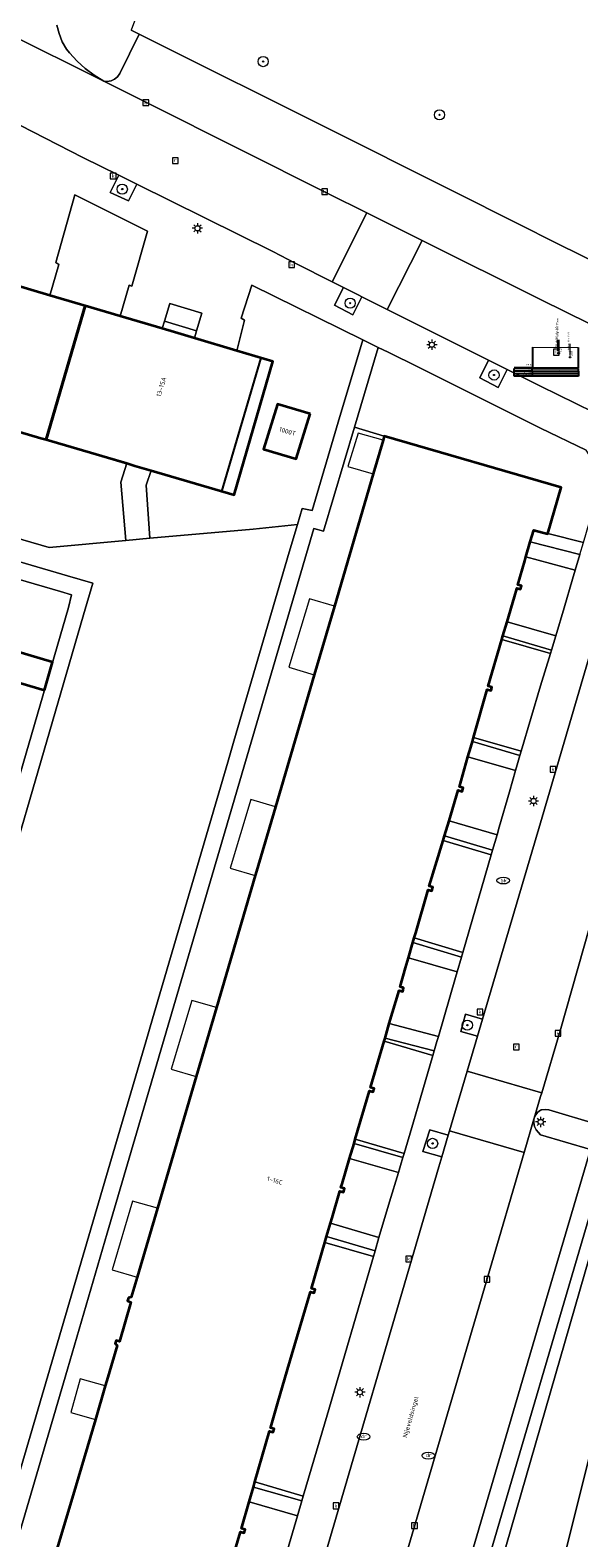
# Model space of a CAD drawing. Header units: metres. Extents: x 136597 to 137331, y 452400 to 453440.
# Tile 22 of 40: x 136960 to 137003, y 452812 to 452930. Entities that reach past the tile are written whole.
import ezdxf
from ezdxf.enums import TextEntityAlignment as Align

# ---------------------------------------------------------------- set-up
doc = ezdxf.new("R2010")
doc.units = ezdxf.units.M
doc.layers.get('0').update_dxf_attribs({"lineweight": 25})
for name, color, linetype, lineweight in [('AB-ondergrond', 7, 'Continuous', 25), ('B-WE-GR-BOOM-S @ 0.2', 90, 'Continuous', 25), ('B-WE-GR-GROENVOORZIENING-GV', 80, 'Continuous', 18), ('B-WE-KL-ET_LS_OV_LICHTMAST-S @ 0.2', 190, 'Continuous', 25), ('B-WE-KL-OVERIG-G', 8, 'Continuous', 18), ('B-WE-KL-WATER-S @ 0.2', 170, 'Continuous', 25), ('B-WE-OG-BEBOUWING-GV', 7, 'Continuous', 35), ('B-WE-OG-BEBOUWING-T18', 10, 'Continuous', 18), ('B-WE-OG-BEBOUWING_LUIFEL-GV', 7, 'Continuous', 18), ('B-WE-OG-BEBOUWING_TRAP-GV', 7, 'Continuous', 18), ('B-WE-OG-TERREIN_CULTUURSCHEIDING-GV', 7, 'Continuous', 18), ('B-WE-OG-TERREIN_ERF-GV', 7, 'Continuous', 18), ('B-WE-OG-TOPOGRAFIE-T18', 10, 'Continuous', 18), ('B-WE-RI-GWA_KOLK-S @ 0.2', 30, 'Continuous', 25), ('B-WE-RI-GWA_RIOOLPUT-S @ 0.2', 30, 'Continuous', 25), ('B-WE-VH-VERHARDING-G', 252, 'Continuous', 18), ('B-WE-VH-VERHARDING_BETONSTRAATSTEEN-GV', 252, 'Continuous', 18), ('B-WE-VH-VERHARDING_OPEN-GV', 252, 'Continuous', 18), ('B-WE-VH-VERHARDING_STRAATBAKSTEEN-GV', 252, 'Continuous', 18), ('B-WE-VH-VERHARDING_TEGEL-GV', 252, 'Continuous', 18), ('N-WE-OG-BEBOUWING-GV', 7, 'Continuous', 25)]:
    doc.layers.add(name, color=color, linetype=linetype, lineweight=lineweight)
doc.layers.add('B-WE-AL-PROFIELRASTER-S', color=7, linetype='Continuous')
doc.styles.add('NLCS-ISO', font='NLCS-ISO.ttf')
doc.styles.add('NLCS-ISO-ANNOTATIEF-T18', font='NLCS-ISO.ttf', dxfattribs={"height": 1.8})
doc.styles.add('NLCS-ISO-ANNOTATIVE-T18', font='NLCS-ISO.ttf', dxfattribs={"height": 1.8})

# ---------------------------------------------------------------- blocks, each defined once
blk = doc.blocks.new('SAL-PROFIELRASTER-SOD')
at = {"color": 0, "linetype": 'ByBlock', "lineweight": -2, "flags": 128}
for points in [[(-2, 0), (-72, 0)], [(-24, 2), (-23, 0), (-22, 2), (-2, 2)], [(-72, -12.5), (-72, -2.5)], [(0, -2.5), (-72, -2.5)], [(0, -12.5), (-72, -12.5)], [(-2, -12.5), (-2, -2.5)]]:
    blk.add_lwpolyline(points, dxfattribs=at)
at = {"color": 0, "linetype": 'ByBlock', "lineweight": -2, "style": 'NLCS-ISO-ANNOTATIVE-T18'}
blk.add_text('NAP', height=2, dxfattribs=at).set_placement((-3, 3), align=Align.RIGHT)
blk.add_text('Afstand', height=2.5, dxfattribs=at).set_placement((-4.5, -7.5), align=Align.MIDDLE_RIGHT)
for tag, height, p in [('PROFIELNR', 5, (-3, 10)), ('NAP', 2, (-9.942962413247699, 3)), ('SCHAAL', 2, (-3, 6.5))]:
    blk.add_attdef(tag, text='', height=height, dxfattribs=at).set_placement(p, align=Align.RIGHT)
blk = doc.blocks.new('SAL-PROFIELRASTER_BALK_EIND1-SOD')
at = {"color": 0, "linetype": 'ByBlock', "lineweight": -2}
blk.add_line((1, -12.5), (1, -2.5), dxfattribs=at)
at = {"color": 0, "linetype": 'ByBlock', "lineweight": -2, "flags": 128}
for points in [[(0, 0), (1, 0)], [(0, -2.5), (1, -2.5)], [(0, -12.5), (1, -12.5)]]:
    blk.add_lwpolyline(points, dxfattribs=at)
blk = doc.blocks.new('SAL-PROFIELRASTER_BALK-SOD')
at = {"color": 0, "linetype": 'ByBlock', "lineweight": -2}
for p, q in [((-72, -12.5), (-72, -2.5)), ((0, -12.5), (-72, -12.5)), ((-2, -2.5), (-2, -12.5))]:
    blk.add_line(p, q, dxfattribs=at)
at = {"color": 0, "linetype": 'ByBlock', "lineweight": -2, "style": 'NLCS-ISO-ANNOTATIVE-T18'}
for tag, height, p in [('TITEL1', 2.5, (-4.5, -6.5)), ('TITEL2', 1.5, (-4.5, -9.5))]:
    blk.add_attdef(tag, text='', height=height, dxfattribs=at).set_placement(p, align=Align.MIDDLE_RIGHT)
blk = doc.blocks.new('SAL-PROFIELRASTER_BALK_EIND2-SOD')
at = {"color": 0, "linetype": 'ByBlock', "lineweight": -2}
for p, q in [((1, -2.5), (1, -12.5)), ((1, -12.5), (0, -12.5))]:
    blk.add_line(p, q, dxfattribs=at)
blk = doc.blocks.new('SOG-LEIDING_BOVENKANT-D')
at = {"color": 0, "linetype": 'ByBlock', "lineweight": -2}
blk.add_lwpolyline([(0, 1), (0, 10)], dxfattribs=at)
blk.add_circle((0, -0.5), 0.5, dxfattribs=at)
at = {"color": 0, "linetype": 'ByBlock', "lineweight": -2, "style": 'NLCS-ISO-ANNOTATIVE-T18'}
for tag, p in [('VALUE1', (-0.5000000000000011, 3.841176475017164)), ('VALUE2', (1.999999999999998, 0.5470588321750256))]:
    blk.add_attdef(tag, p, '', height=1.5, rotation=90, dxfattribs=at)
blk = doc.blocks.new('SAL-PROFIELRASTER_BALK_DATA-SOD')
at = {"color": 0, "linetype": 'ByBlock', "lineweight": -2}
blk.add_lwpolyline([(0, -3.5), (0, -2.5)], dxfattribs=at)
at = {"color": 0, "linetype": 'ByBlock', "lineweight": -2, "style": 'NLCS-ISO-ANNOTATIVE-T18'}
blk.add_attdef('GETAL', text='', height=1.5, rotation=90, dxfattribs=at).set_placement((0.75, -4.999999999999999), align=Align.RIGHT)
blk = doc.blocks.new('SAL-PROFIELRASTER_AANHAAL-SOD')
at = {"color": 9, "linetype": 'ByBlock', "lineweight": -2, "flags": 128}
blk.add_lwpolyline([(0, 0.9999999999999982), (0, 0)], dxfattribs=at)
blk = doc.blocks.new('SKL-ET_OV_LICHTMAST-SO')
at = {"color": 0, "linetype": 'ByBlock', "lineweight": 18}
for points in [[(-1.25, 0), (-2, 0)], [(-1.41421356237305, 1.414213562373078), (-0.8838834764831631, 0.8838834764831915)], [(0, 2), (0, 1.25)], [(0.88388347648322, 0.8838834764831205), (1.414213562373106, 1.414213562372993)], [(2, 0), (1.25, 0)], [(-1.414213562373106, -1.414213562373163), (-0.8838834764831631, -0.88388347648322)], [(0, -1.25), (0, -2)], [(0.8838834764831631, -0.8838834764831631), (1.414213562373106, -1.414213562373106)]]:
    blk.add_lwpolyline(points, dxfattribs=at)
blk.add_circle((0, 0), 1, dxfattribs=at)
blk = doc.blocks.new('SRI-PUT_INSPECTIEPUT_RIOOLPUT-SO')
at = {"color": 0, "linetype": 'ByBlock', "lineweight": 18}
blk.add_lwpolyline([(-1.125, -1.125), (1.125, -1.125), (1.125, 1.125), (-1.125, 1.125)], close=True, dxfattribs=at)
at = {"color": 0, "linetype": 'ByBlock', "lineweight": 18, "style": 'NLCS-ISO'}
blk.add_text('r', height=1.5, dxfattribs=at).set_placement((0, 0.2827765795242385), align=Align.MIDDLE_CENTER)
blk = doc.blocks.new('SRI-KOLK-SO')
at = {"color": 0, "linetype": 'ByBlock', "lineweight": 18}
blk.add_lwpolyline([(-1.125, -1.125), (1.125, -1.125), (1.125, 1.125), (-1.125, 1.125)], close=True, dxfattribs=at)
at = {"color": 0, "linetype": 'ByBlock', "lineweight": 18, "style": 'NLCS-ISO'}
blk.add_text('k', height=1.5, dxfattribs=at).set_placement((0, 0), align=Align.MIDDLE_CENTER)
blk = doc.blocks.new('SKL-WATER_BRANDKRAAN_BRANDPUT-SO')
at = {"color": 0, "linetype": 'ByBlock', "lineweight": 18}
blk.add_ellipse((0, 0), major_axis=(2.5, 9.034865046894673e-15), ratio=0.5400000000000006, dxfattribs=at)
at = {"color": 0, "linetype": 'ByBlock', "lineweight": 18, "style": 'NLCS-ISO'}
blk.add_text('bk', height=1.5, dxfattribs=at).set_placement((0.1553767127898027, 0), align=Align.MIDDLE_CENTER)
blk = doc.blocks.new('SKL-WATER_DRAINAGEPUT-SO')
at = {"color": 0, "linetype": 'ByBlock', "lineweight": 18}
blk.add_ellipse((0, 0), major_axis=(2.5, 9.034865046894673e-15), ratio=0.5400000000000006, dxfattribs=at)
at = {"color": 0, "linetype": 'ByBlock', "lineweight": 18, "style": 'NLCS-ISO'}
blk.add_text('dr', height=1.5, dxfattribs=at).set_placement((0.1165321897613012, 0.1941150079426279), align=Align.MIDDLE_CENTER)
blk = doc.blocks.new('SGR-BOOM_01-SO')
at = {"linetype": 'ByBlock', "lineweight": 18}
h = blk.add_hatch(color=0, dxfattribs=at)
h.dxf.hatch_style = 1
edge = h.paths.add_edge_path()
edge.add_arc((0, 0), 0.25, 0, 360)
at = {"color": 0, "linetype": 'ByBlock', "lineweight": 18}
for radius in [2, 0.25]:
    blk.add_circle((0, 0), radius, dxfattribs=at)
blk = doc.blocks.new('A$C8609b1a7')
at = {"layer": 'B-WE-GR-GROENVOORZIENING-GV', "color": 9, "flags": 128}
for points in [[(-294.3889999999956, -488.9109999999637), (-317.9670000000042, -481.9890000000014), (-318.3940000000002, -483.4469999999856), (-319.2660000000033, -486.0589999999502), (-330.4729999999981, -482.716999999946), (-331.5400000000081, -486.3179999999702), (-343.4919999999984, -482.7709999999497), (-344.6609999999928, -486.0739999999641), (-350.323000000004, -505.6149999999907), (-351.7969999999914, -509.5529999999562), (-351.1490000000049, -509.8759999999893), (-335.5529999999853, -517.6509999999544), (-320.2019999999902, -525.3459999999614), (-319.6959999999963, -525.5989999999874), (-310.8249999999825, -530.0279999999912)], [(-371.4700000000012, -547.9780000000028), (-356.7790000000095, -552.2709999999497), (-354.7799999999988, -552.8539999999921), (-355.5160000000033, -555.3379999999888), (-364.6199999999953, -586.5029999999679)], [(-363.695000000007, -633.1839999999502), (-353.7170000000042, -599.2289999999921), (-350.6419999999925, -588.7539999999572), (-350.1149999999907, -586.9589999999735), (-344.2179999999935, -566.8689999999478), (-343.7390000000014, -565.2369999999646), (-339.3899999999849, -550.4239999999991), (-338.7580000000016, -548.2719999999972), (-342.2259999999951, -548.6239999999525), (-350.323000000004, -549.3379999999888), (-352.2119999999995, -549.5139999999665), (-358.198000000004, -550.0529999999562), (-362.9990000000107, -548.6679999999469)], [(-315.7980000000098, -597.1889999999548), (-319.6959999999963, -610.4379999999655), (-327.5219999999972, -637.0359999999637), (-328.3179999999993, -639.7429999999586), (-332.1309999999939, -652.5559999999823), (-332.6790000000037, -654.4309999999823), (-336.3649999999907, -667.1199999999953), (-339.3889999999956, -677.3949999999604), (-341.2039999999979, -676.8679999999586), (-341.7079999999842, -678.5949999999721), (-338.5659999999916, -679.4869999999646), (-301.0359999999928, -551.9969999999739)]]:
    blk.add_lwpolyline(points, dxfattribs=at)
for points in [[(-351.3530000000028, -521.6189999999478), (-352.7559999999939, -520.9239999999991), (-353.4210000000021, -522.2669999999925), (-352.002999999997, -522.9319999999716)], [(-333.6350000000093, -533.7979999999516), (-342.3219999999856, -529.5349999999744), (-343.1739999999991, -532.100999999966), (-342.9070000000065, -532.2619999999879), (-343.5059999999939, -534.6549999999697), (-340.6779999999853, -535.4899999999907), (-343.7229999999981, -545.9510000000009), (-350.2269999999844, -544.0299999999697), (-350.5979999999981, -545.1829999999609), (-350.323000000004, -549.3379999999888), (-342.2259999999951, -548.6239999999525), (-338.7580000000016, -548.2719999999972), (-338.3889999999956, -547.0139999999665), (-337.6009999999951, -547.1769999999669), (-335.5510000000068, -540.2599999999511)], [(-333.6989999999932, -530.4309999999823), (-333.9379999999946, -530.310999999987), (-335.1440000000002, -529.7059999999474), (-335.8390000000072, -531.0899999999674), (-334.4070000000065, -531.8409999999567)], [(-322.3129999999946, -536.1239999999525), (-323.7799999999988, -535.3899999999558), (-324.4729999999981, -536.7759999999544), (-323.0210000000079, -537.5409999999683)], [(-337.7609999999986, -539.6039999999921), (-338.8530000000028, -543.1229999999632), (-341.4159999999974, -542.3609999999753), (-340.3129999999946, -538.8339999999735)], [(-316.3479999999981, -549.6679999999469), (-319.1449999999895, -548.9709999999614), (-319.1529999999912, -548.9979999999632), (-320.2360000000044, -548.6929999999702), (-320.5059999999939, -549.6239999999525), (-316.627999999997, -550.6189999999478)], [(-322.323000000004, -555.8699999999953), (-318.5, -556.9689999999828), (-317.8569999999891, -554.7889999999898), (-317.1929999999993, -552.5389999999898), (-316.9890000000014, -551.8449999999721), (-320.8450000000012, -550.7929999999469), (-320.935999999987, -551.1059999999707), (-321.4780000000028, -552.9769999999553), (-321.1889999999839, -553.0579999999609), (-321.2639999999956, -553.3279999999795), (-321.5559999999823, -553.2469999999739), (-321.5719999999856, -553.3009999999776), (-321.7559999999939, -553.929999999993)], [(-322.6509999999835, -556.9899999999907), (-322.7319999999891, -557.265999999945), (-318.9260000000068, -558.3679999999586), (-318.8409999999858, -558.0879999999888)], [(-319.862999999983, -637.1589999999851), (-308.9109999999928, -593.3779999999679), (-307.5400000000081, -594.0179999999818), (-298.3360000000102, -561.7969999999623), (-298.3859999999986, -561.2770000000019), (-298.7259999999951, -560.8669999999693), (-300.6059999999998, -560.2569999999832), (-301.5959999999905, -560.0069999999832), (-302.0559999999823, -560.0469999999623), (-302.5760000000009, -560.3669999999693), (-302.9159999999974, -560.7269999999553), (-335.7259999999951, -674.3369999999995), (-335.7960000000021, -675.0869999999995), (-335.5460000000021, -675.4969999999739), (-335.0860000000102, -675.786999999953), (-334.0559999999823, -676.1269999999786), (-333.0059999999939, -676.3769999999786), (-331.9959999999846, -676.466999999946), (-331.3960000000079, -676.286999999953), (-330.9260000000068, -675.8869999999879), (-320.2280000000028, -638.435999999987), (-320.2159999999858, -638.3939999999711)], [(-325.0480000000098, -565.2599999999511), (-321.3249999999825, -566.3439999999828), (-321.2239999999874, -566.005999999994), (-324.9519999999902, -564.9279999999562)], [(-322.9439999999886, -571.9649999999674), (-322.1460000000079, -569.1809999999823), (-321.6680000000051, -567.5109999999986), (-325.3889999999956, -566.4469999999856), (-325.9309999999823, -568.335999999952), (-326.0659999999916, -568.804999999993), (-325.7770000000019, -568.8849999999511), (-325.8519999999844, -569.1549999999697), (-326.1469999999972, -569.0729999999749), (-326.8690000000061, -571.4510000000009), (-323.1149999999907, -572.5629999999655)], [(-327.3369999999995, -572.9949999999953), (-323.5659999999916, -574.1119999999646), (-323.4629999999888, -573.7599999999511), (-327.2309999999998, -572.6429999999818)], [(-329.6019999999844, -580.6289999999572), (-329.7090000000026, -580.9989999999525), (-325.9020000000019, -582.1319999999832), (-325.7930000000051, -581.7569999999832)], [(-326.2390000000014, -583.2859999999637), (-330.051999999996, -582.1829999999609), (-330.2790000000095, -582.9639999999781), (-330.7140000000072, -584.4639999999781), (-330.429999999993, -584.5429999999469), (-330.5050000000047, -584.8129999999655), (-330.7919999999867, -584.7329999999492), (-331.5540000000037, -587.335999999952), (-327.7099999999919, -588.3379999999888), (-326.3699999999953, -583.7369999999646)], [(-324.2520000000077, -586.9789999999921), (-325.5749999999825, -586.585999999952), (-325.9510000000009, -587.9409999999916), (-324.6529999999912, -588.3260000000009)], [(-331.8869999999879, -588.4719999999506), (-331.9590000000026, -588.7159999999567), (-328.1440000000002, -589.8269999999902), (-328.0419999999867, -589.475999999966)], [(-326.9409999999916, -596.0599999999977), (-328.3800000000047, -595.6429999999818), (-328.9249999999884, -597.3439999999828), (-327.4379999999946, -597.7749999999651)], [(-334.3159999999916, -596.710999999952), (-330.4869999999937, -597.8089999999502), (-330.3960000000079, -597.5019999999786), (-334.2209999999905, -596.3889999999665)], [(-336.1600000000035, -602.9529999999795), (-332.362999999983, -604.0929999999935), (-331.5290000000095, -601.2989999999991), (-330.8429999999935, -598.9989999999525), (-333.3880000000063, -598.2579999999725), (-334.6650000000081, -597.8859999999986), (-335.2600000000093, -599.890999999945), (-335.3439999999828, -600.1739999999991), (-335.060999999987, -600.2529999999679), (-335.1359999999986, -600.5229999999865), (-335.4230000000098, -600.4429999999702), (-336.0389999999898, -602.539999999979)], [(-336.4659999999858, -603.9939999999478), (-336.6030000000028, -604.460999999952), (-332.7949999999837, -605.5729999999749), (-332.6669999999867, -605.1349999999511)], [(-342.0899999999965, -623.2149999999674), (-342.2060000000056, -623.6179999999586), (-338.4040000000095, -624.6849999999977), (-338.2960000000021, -624.3219999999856)], [(-338.7550000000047, -625.8739999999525), (-342.5369999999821, -624.7629999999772), (-343.1389999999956, -626.8499999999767), (-342.8550000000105, -626.9289999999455), (-342.929999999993, -627.1989999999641), (-343.2170000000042, -627.1189999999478), (-343.7589999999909, -628.9649999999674), (-344.0100000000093, -629.8219999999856), (-340.25, -630.935999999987)]]:
    blk.add_lwpolyline(points, close=True, dxfattribs=at)
at = {"layer": 'B-WE-OG-BEBOUWING-GV', "color": 9, "flags": 128}
for points in [[(-355.3789999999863, -531.1479999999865), (-355.7580000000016, -531.0359999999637), (-358.1469999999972, -530.3309999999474), (-361.3850000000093, -529.375), (-362.9260000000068, -528.9199999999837), (-363.9219999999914, -528.6259999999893), (-367.3450000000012, -527.6149999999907), (-370.0799999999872, -526.8069999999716), (-373.1889999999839, -537.2949999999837), (-366.6469999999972, -539.2059999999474), (-366.0240000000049, -539.3879999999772), (-364.7900000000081, -539.7479999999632), (-358.8530000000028, -541.4929999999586), (-358.4519999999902, -541.6109999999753)], [(-343.5059999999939, -534.6549999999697), (-346.8280000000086, -533.6739999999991), (-348.3940000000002, -533.210999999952), (-349.3619999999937, -532.9249999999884), (-352.6359999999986, -531.9579999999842), (-355.3789999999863, -531.1479999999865), (-358.4519999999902, -541.6109999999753), (-352.1319999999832, -543.4679999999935), (-351.4860000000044, -543.6589999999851), (-350.2269999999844, -544.0299999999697), (-343.7229999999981, -545.9510000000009), (-340.6779999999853, -535.4899999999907)], [(-337.7609999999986, -539.6039999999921), (-340.3129999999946, -538.8339999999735), (-341.4159999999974, -542.3609999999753), (-338.8530000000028, -543.1229999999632)], [(-358.5819999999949, -561.2219999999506), (-357.9439999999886, -559.0349999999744), (-362.8159999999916, -557.6140000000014), (-363.4539999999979, -559.8019999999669)]]:
    blk.add_lwpolyline(points, close=True, dxfattribs=at)
blk.add_lwpolyline([(-343.7589999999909, -628.9649999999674), (-343.2170000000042, -627.1189999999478), (-342.929999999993, -627.1989999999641), (-342.8550000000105, -626.9289999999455), (-343.1389999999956, -626.8499999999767), (-342.5369999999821, -624.7629999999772), (-342.2060000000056, -623.6179999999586), (-342.0899999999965, -623.2149999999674), (-340.94200000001, -619.2390000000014), (-340.6549999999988, -619.3189999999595), (-340.5799999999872, -619.0489999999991), (-340.859999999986, -618.9709999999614), (-340.8500000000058, -618.9400000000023), (-340.3129999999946, -617.1039999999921), (-339.5270000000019, -614.4159999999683), (-338.9860000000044, -612.5669999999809), (-337.737999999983, -608.3299999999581), (-337.4510000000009, -608.4099999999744), (-337.3759999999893, -608.1399999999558), (-337.6589999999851, -608.060999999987), (-336.6030000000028, -604.460999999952), (-336.4659999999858, -603.9939999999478), (-336.1600000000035, -602.9529999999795), (-336.0389999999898, -602.539999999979), (-335.4230000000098, -600.4429999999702), (-335.1359999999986, -600.5229999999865), (-335.060999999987, -600.2529999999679), (-335.3439999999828, -600.1739999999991), (-335.2600000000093, -599.890999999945), (-334.6650000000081, -597.8859999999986), (-334.3159999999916, -596.710999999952), (-334.2209999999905, -596.3889999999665), (-333.0979999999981, -592.60699999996), (-332.810999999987, -592.6869999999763), (-332.7360000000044, -592.4169999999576), (-333.0190000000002, -592.3379999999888), (-331.9590000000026, -588.7159999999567), (-331.8869999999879, -588.4719999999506), (-331.5540000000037, -587.335999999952), (-330.7919999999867, -584.7329999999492), (-330.5050000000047, -584.8129999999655), (-330.429999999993, -584.5429999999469), (-330.7140000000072, -584.4639999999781), (-330.2790000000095, -582.9639999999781), (-330.051999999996, -582.1829999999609), (-329.7090000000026, -580.9989999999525), (-329.6019999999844, -580.6289999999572), (-329.4869999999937, -580.23199999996), (-328.5080000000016, -576.8539999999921), (-328.2209999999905, -576.9329999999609), (-328.1460000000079, -576.6639999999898), (-328.426999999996, -576.5849999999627), (-327.3369999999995, -572.9949999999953), (-327.2309999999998, -572.6429999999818), (-326.8690000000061, -571.4510000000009), (-326.1469999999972, -569.0729999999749), (-325.8519999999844, -569.1549999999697), (-325.7770000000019, -568.8849999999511), (-326.0659999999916, -568.804999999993), (-325.9309999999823, -568.335999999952), (-325.3889999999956, -566.4469999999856), (-325.1719999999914, -565.6919999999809), (-325.0480000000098, -565.2599999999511), (-324.9519999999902, -564.9279999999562), (-323.8759999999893, -561.1839999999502), (-323.5849999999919, -561.2649999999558), (-323.5100000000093, -560.9949999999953), (-323.7989999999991, -560.914999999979), (-322.7319999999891, -557.265999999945), (-322.6509999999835, -556.9899999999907), (-322.323000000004, -555.8699999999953), (-321.7559999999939, -553.929999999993), (-321.5719999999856, -553.3009999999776), (-321.5559999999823, -553.2469999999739), (-321.2639999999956, -553.3279999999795), (-321.1889999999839, -553.0579999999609), (-321.4780000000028, -552.9769999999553), (-320.935999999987, -551.1059999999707), (-320.8450000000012, -550.7929999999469), (-320.5059999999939, -549.6239999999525), (-320.2360000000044, -548.6929999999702), (-319.1529999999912, -548.9979999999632), (-319.1449999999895, -548.9709999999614), (-318.0810000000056, -545.3779999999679), (-331.948000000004, -541.3469999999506), (-332.0430000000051, -541.6689999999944), (-332.8139999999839, -544.2949999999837), (-335.8569999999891, -554.6479999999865), (-337.4389999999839, -560.0299999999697), (-340.4750000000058, -570.3589999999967), (-341.9539999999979, -575.390999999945), (-342.0599999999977, -575.7509999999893), (-345.1000000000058, -586.0749999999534), (-346.6900000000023, -591.4749999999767), (-349.7259999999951, -601.786999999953), (-351.3179999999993, -607.1939999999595), (-351.7790000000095, -608.7619999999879), (-352.002999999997, -608.8079999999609), (-352.0679999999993, -609.0449999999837), (-351.7999999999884, -609.130999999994), (-352.6939999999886, -612.2189999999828), (-352.9709999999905, -612.1389999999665), (-353.0439999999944, -612.3709999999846), (-352.877999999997, -612.5299999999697), (-353.6179999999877, -615.0239999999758), (-353.8189999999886, -615.7049999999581), (-354.5909999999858, -618.3309999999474), (-356.1190000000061, -623.5249999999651), (-357.6579999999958, -628.6739999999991)], dxfattribs=at)
at = {"layer": 'B-WE-OG-BEBOUWING_LUIFEL-GV', "color": 9, "flags": 128}
for points in [[(-332.0430000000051, -541.6689999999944), (-334, -541.1039999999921), (-334.8029999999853, -543.7199999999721), (-332.8139999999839, -544.2949999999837)], [(-335.8569999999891, -554.6479999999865), (-337.7989999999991, -554.0789999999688), (-339.4290000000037, -559.4429999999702), (-337.4389999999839, -560.0299999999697)], [(-340.4750000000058, -570.3589999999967), (-342.4169999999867, -569.7999999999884), (-344.0350000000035, -575.170999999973), (-342.0599999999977, -575.7509999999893)], [(-345.1000000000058, -586.0749999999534), (-347.0229999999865, -585.5239999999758), (-348.6460000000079, -590.8989999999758), (-346.6900000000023, -591.4749999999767)], [(-349.7259999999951, -601.786999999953), (-351.6889999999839, -601.2459999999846), (-353.2639999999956, -606.625), (-351.3179999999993, -607.1939999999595)], [(-353.8189999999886, -615.7049999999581), (-355.7679999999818, -615.1399999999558), (-356.5119999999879, -617.7719999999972), (-354.5909999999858, -618.3309999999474)]]:
    blk.add_lwpolyline(points, close=True, dxfattribs=at)
at = {"layer": 'B-WE-OG-BEBOUWING_TRAP-GV', "color": 9, "flags": 128}
blk.add_lwpolyline([(-346.6579999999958, -533.1129999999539), (-346.2339999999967, -531.725999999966), (-348.7619999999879, -530.9529999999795), (-349.176999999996, -532.3429999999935)], close=True, dxfattribs=at)
at = {"layer": 'B-WE-OG-TERREIN_CULTUURSCHEIDING-GV', "color": 9, "flags": 128}
for points in [[(-301.0359999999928, -551.9969999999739), (-338.5659999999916, -679.4869999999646), (-324.9659999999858, -683.609999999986), (-312.6440000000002, -641.3029999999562)], [(-314.0199999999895, -641.2939999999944), (-317.4750000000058, -641.2709999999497), (-318.7809999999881, -639.8999999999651), (-320.19200000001, -638.4199999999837), (-320.176999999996, -638.4130000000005), (-319.862999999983, -637.1589999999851), (-320.2159999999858, -638.3939999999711), (-320.2280000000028, -638.435999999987), (-330.9260000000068, -675.8869999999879), (-331.3960000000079, -676.286999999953), (-331.9959999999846, -676.466999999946), (-333.0059999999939, -676.3769999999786), (-334.0559999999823, -676.1269999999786), (-335.0860000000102, -675.786999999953), (-335.5460000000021, -675.4969999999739), (-335.7960000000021, -675.0869999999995), (-335.7259999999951, -674.3369999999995), (-302.9159999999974, -560.7269999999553)], [(-308.9109999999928, -593.3779999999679), (-319.862999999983, -637.1589999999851), (-320.176999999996, -638.4130000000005), (-320.19200000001, -638.4199999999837), (-318.7809999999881, -639.8999999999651), (-317.4750000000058, -641.2709999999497), (-314.0199999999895, -641.2939999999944)]]:
    blk.add_lwpolyline(points, dxfattribs=at)
at = {"layer": 'B-WE-OG-TERREIN_ERF-GV', "color": 9, "flags": 128}
for points in [[(-355.3789999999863, -531.1479999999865), (-352.6359999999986, -531.9579999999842), (-351.9349999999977, -529.5139999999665), (-351.7289999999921, -529.591999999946), (-350.4929999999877, -525.295999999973), (-356.198000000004, -522.4619999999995), (-357.6870000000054, -527.7549999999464), (-357.4459999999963, -527.9020000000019), (-358.1469999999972, -530.3309999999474), (-355.7580000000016, -531.0359999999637)], [(-346.6579999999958, -533.1129999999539), (-346.2339999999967, -531.725999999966), (-348.7619999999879, -530.9529999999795), (-349.176999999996, -532.3429999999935)], [(-346.8280000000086, -533.6739999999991), (-346.6579999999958, -533.1129999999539), (-349.176999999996, -532.3429999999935), (-349.3619999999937, -532.9249999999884), (-348.3940000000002, -533.210999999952)], [(-358.4519999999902, -541.6109999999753), (-358.8530000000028, -541.4929999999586), (-364.7900000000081, -539.7479999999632), (-367.127999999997, -547.4519999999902), (-362.9990000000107, -548.6679999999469), (-358.198000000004, -550.0529999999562), (-352.2119999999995, -549.5139999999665), (-352.5869999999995, -544.9489999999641), (-352.1319999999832, -543.4679999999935)], [(-363.4539999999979, -559.8019999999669), (-362.8159999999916, -557.6140000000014), (-357.9439999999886, -559.0349999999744), (-358.5819999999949, -561.2219999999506)]]:
    blk.add_lwpolyline(points, close=True, dxfattribs=at)
for points in [[(-357.6579999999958, -628.6739999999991), (-356.1190000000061, -623.5249999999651), (-354.5909999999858, -618.3309999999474), (-353.8189999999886, -615.7049999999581), (-353.6179999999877, -615.0239999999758), (-352.877999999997, -612.5299999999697), (-353.0439999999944, -612.3709999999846), (-352.9709999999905, -612.1389999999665), (-352.6939999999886, -612.2189999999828), (-351.7999999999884, -609.130999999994), (-352.0679999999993, -609.0449999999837), (-352.002999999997, -608.8079999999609), (-351.7790000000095, -608.7619999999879), (-351.3179999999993, -607.1939999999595), (-349.7259999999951, -601.786999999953), (-346.6900000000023, -591.4749999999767), (-345.1000000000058, -586.0749999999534), (-342.0599999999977, -575.7509999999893), (-341.9539999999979, -575.390999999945), (-340.4750000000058, -570.3589999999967), (-337.4389999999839, -560.0299999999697), (-335.8569999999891, -554.6479999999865), (-332.8139999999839, -544.2949999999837), (-332.0430000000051, -541.6689999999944), (-331.948000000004, -541.3469999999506), (-334.2909999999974, -540.6399999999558), (-336.7239999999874, -548.7759999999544), (-337.4569999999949, -548.5729999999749), (-353.6689999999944, -603.75), (-356.7790000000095, -614.3859999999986), (-370.8390000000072, -662.2339999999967)], [(-365.8450000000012, -586.10699999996), (-356.695000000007, -554.7709999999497), (-356.4679999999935, -553.7689999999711), (-357.3280000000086, -553.515999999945), (-372.6870000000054, -549.0329999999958)]]:
    blk.add_lwpolyline(points, dxfattribs=at)
at = {"layer": 'B-WE-VH-VERHARDING_BETONSTRAATSTEEN-GV', "color": 9, "flags": 128}
for points in [[(-333.310999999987, -523.8669999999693), (-336.3729999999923, -522.341999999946), (-350.3859999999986, -515.3209999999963), (-353.9389999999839, -513.5479999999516), (-361.676999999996, -509.6829999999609), (-364.4040000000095, -515.0129999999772), (-355.5749999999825, -519.5289999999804), (-352.7559999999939, -520.9239999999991), (-351.3530000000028, -521.6189999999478), (-340.6909999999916, -526.8959999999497), (-338.8869999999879, -527.8249999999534), (-336.0350000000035, -529.2579999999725)], [(-328.9720000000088, -526.0270000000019), (-333.310999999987, -523.8669999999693), (-336.0350000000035, -529.2579999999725), (-335.1440000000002, -529.7059999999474), (-333.9379999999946, -530.310999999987), (-333.6989999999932, -530.4309999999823), (-331.7229999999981, -531.4179999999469)], [(-308.0760000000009, -537.5569999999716), (-308.2690000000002, -537.35699999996), (-309.0299999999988, -536.7019999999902), (-310.4429999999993, -535.5679999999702), (-311.9049999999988, -534.4979999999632), (-311.9640000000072, -534.4689999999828), (-319.6959999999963, -530.6459999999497), (-328.9720000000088, -526.0270000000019), (-331.7229999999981, -531.4179999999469), (-323.7799999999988, -535.3899999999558), (-322.3129999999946, -536.1239999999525), (-319.6959999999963, -537.4329999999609), (-315.5620000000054, -539.4549999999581), (-314.9530000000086, -539.789999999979), (-314.3859999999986, -540.1929999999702), (-313.8690000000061, -540.6579999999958), (-313.4079999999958, -541.1789999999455), (-308.1359999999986, -537.5979999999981)], [(-319.6110000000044, -592.7579999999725), (-319.6959999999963, -592.7329999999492), (-325.4610000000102, -591.0499999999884), (-326.5860000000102, -594.8389999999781), (-326.8450000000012, -595.7309999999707), (-320.9809999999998, -597.4189999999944), (-320.2170000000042, -594.8219999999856), (-320.1939999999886, -594.7399999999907), (-319.6959999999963, -593.0479999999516)], [(-326.8450000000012, -595.7309999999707), (-326.9409999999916, -596.0599999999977), (-327.4379999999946, -597.7749999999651), (-327.6609999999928, -598.5449999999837), (-337.9899999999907, -633.7199999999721), (-337.9890000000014, -633.7199999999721), (-332.1929999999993, -635.5559999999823), (-329.5080000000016, -626.4099999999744), (-323.8390000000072, -607.1299999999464), (-320.9809999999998, -597.4189999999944)]]:
    blk.add_lwpolyline(points, close=True, dxfattribs=at)
blk.add_lwpolyline([(-313.9569999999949, -552.0499999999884), (-319.6959999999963, -571.6279999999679), (-324.2520000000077, -586.9789999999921), (-324.6529999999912, -588.3260000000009), (-325.4610000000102, -591.0499999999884), (-319.6959999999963, -592.7329999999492), (-319.6110000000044, -592.7579999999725), (-318.1779999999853, -587.8899999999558), (-312.1889999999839, -566.8249999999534)], dxfattribs=at)
at = {"layer": 'B-WE-VH-VERHARDING_OPEN-GV', "color": 9, "flags": 128}
for points in [[(-315.5620000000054, -539.4549999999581), (-319.6959999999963, -537.4329999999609), (-322.3129999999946, -536.1239999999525), (-323.0210000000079, -537.5409999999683), (-324.4729999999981, -536.7759999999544), (-323.7799999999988, -535.3899999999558), (-331.7229999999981, -531.4179999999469), (-333.6989999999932, -530.4309999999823), (-334.4070000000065, -531.8409999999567), (-335.8390000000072, -531.0899999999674), (-335.1440000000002, -529.7059999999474), (-336.0350000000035, -529.2579999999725), (-338.8869999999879, -527.8249999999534), (-340.6909999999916, -526.8959999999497), (-351.3530000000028, -521.6189999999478), (-352.002999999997, -522.9319999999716), (-353.4210000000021, -522.2669999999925), (-352.7559999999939, -520.9239999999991), (-355.5749999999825, -519.5289999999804), (-364.4040000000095, -515.0129999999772)], [(-361.3850000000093, -529.375), (-358.1469999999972, -530.3309999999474), (-357.4459999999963, -527.9020000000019), (-357.6870000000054, -527.7549999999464), (-356.198000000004, -522.4619999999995), (-350.4929999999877, -525.295999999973), (-351.7289999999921, -529.591999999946), (-351.9349999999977, -529.5139999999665), (-352.6359999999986, -531.9579999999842), (-349.3619999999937, -532.9249999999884), (-349.176999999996, -532.3429999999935), (-348.7619999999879, -530.9529999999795), (-346.2339999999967, -531.725999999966), (-346.6579999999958, -533.1129999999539), (-346.8280000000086, -533.6739999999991), (-343.5059999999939, -534.6549999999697), (-342.9070000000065, -532.2619999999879), (-343.1739999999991, -532.100999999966), (-342.3219999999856, -529.5349999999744), (-333.6350000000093, -533.7979999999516), (-332.4230000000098, -534.3929999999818), (-331.6319999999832, -534.780999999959), (-329.2669999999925, -535.9339999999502), (-319.6959999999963, -540.7139999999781), (-316.1229999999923, -542.4349999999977)], [(-372.6870000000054, -549.0329999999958), (-357.3280000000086, -553.515999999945), (-356.4679999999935, -553.7689999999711), (-356.695000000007, -554.7709999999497), (-365.8450000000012, -586.10699999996)], [(-364.6199999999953, -586.5029999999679), (-355.5160000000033, -555.3379999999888), (-354.7799999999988, -552.8539999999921), (-356.7790000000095, -552.2709999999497), (-371.4700000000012, -547.9780000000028)]]:
    blk.add_lwpolyline(points, dxfattribs=at)
for points in [[(-316.1229999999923, -542.4349999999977), (-319.6959999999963, -540.7139999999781), (-329.2669999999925, -535.9339999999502), (-331.6319999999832, -534.780999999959), (-332.4230000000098, -534.3929999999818), (-334.2909999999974, -540.6399999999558), (-331.948000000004, -541.3469999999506), (-318.0810000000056, -545.3779999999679), (-319.1449999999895, -548.9709999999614), (-316.3479999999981, -549.6679999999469), (-314.810999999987, -544.4499999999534)], [(-350.2269999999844, -544.0299999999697), (-351.4860000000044, -543.6589999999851), (-352.1319999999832, -543.4679999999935), (-352.5869999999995, -544.9489999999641), (-352.2119999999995, -549.5139999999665), (-350.323000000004, -549.3379999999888), (-350.5979999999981, -545.1829999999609)], [(-316.627999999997, -550.6189999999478), (-320.5059999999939, -549.6239999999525), (-320.8450000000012, -550.7929999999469), (-316.9890000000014, -551.8449999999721)], [(-322.6509999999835, -556.9899999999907), (-318.8409999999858, -558.0879999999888), (-318.5, -556.9689999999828), (-322.323000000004, -555.8699999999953)], [(-318.9260000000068, -558.3679999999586), (-322.7319999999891, -557.265999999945), (-323.7989999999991, -560.914999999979), (-323.5100000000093, -560.9949999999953), (-323.5849999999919, -561.2649999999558), (-323.8759999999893, -561.1839999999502), (-324.9519999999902, -564.9279999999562), (-321.2239999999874, -566.005999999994), (-319.6959999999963, -560.8889999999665)], [(-321.3249999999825, -566.3439999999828), (-325.0480000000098, -565.2599999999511), (-325.1719999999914, -565.6919999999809), (-325.3889999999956, -566.4469999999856), (-321.6680000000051, -567.5109999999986), (-321.5469999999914, -567.0869999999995)], [(-323.1149999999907, -572.5629999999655), (-326.8690000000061, -571.4510000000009), (-327.2309999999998, -572.6429999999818), (-323.4629999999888, -573.7599999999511)], [(-323.5659999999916, -574.1119999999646), (-327.3369999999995, -572.9949999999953), (-328.426999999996, -576.5849999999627), (-328.1460000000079, -576.6639999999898), (-328.2209999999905, -576.9329999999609), (-328.5080000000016, -576.8539999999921), (-329.4869999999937, -580.23199999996), (-329.6019999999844, -580.6289999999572), (-325.7930000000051, -581.7569999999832)], [(-325.9020000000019, -582.1319999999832), (-329.7090000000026, -580.9989999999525), (-330.051999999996, -582.1829999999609), (-326.2390000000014, -583.2859999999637)], [(-327.7099999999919, -588.3379999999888), (-331.5540000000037, -587.335999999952), (-331.8869999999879, -588.4719999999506), (-328.0419999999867, -589.475999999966), (-327.8289999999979, -588.7469999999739)], [(-329.112999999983, -593.1539999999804), (-328.1440000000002, -589.8269999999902), (-331.9590000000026, -588.7159999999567), (-333.0190000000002, -592.3379999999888), (-332.7360000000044, -592.4169999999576), (-332.810999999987, -592.6869999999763), (-333.0979999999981, -592.60699999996), (-334.2209999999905, -596.3889999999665), (-330.3960000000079, -597.5019999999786), (-329.6589999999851, -595.0329999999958)], [(-320.2170000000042, -594.8219999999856), (-320.237999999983, -595.1140000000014), (-320.179999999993, -595.3999999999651), (-320.0469999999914, -595.6609999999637), (-319.8619999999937, -595.8640000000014), (-319.6959999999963, -596.0329999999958), (-315.7980000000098, -597.1889999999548), (-315.2250000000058, -595.2229999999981), (-319.0449999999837, -594.0929999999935), (-319.3269999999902, -594.0509999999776), (-319.609999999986, -594.0889999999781), (-319.6419999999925, -594.0979999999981), (-319.6959999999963, -594.1169999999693), (-319.9040000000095, -594.2789999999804), (-320.0689999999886, -594.4829999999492), (-320.1939999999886, -594.7399999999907)], [(-334.3159999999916, -596.710999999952), (-334.6650000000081, -597.8859999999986), (-333.3880000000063, -598.2579999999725), (-330.8429999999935, -598.9989999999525), (-330.6760000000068, -598.4419999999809), (-330.4869999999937, -597.8089999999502)], [(-336.1600000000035, -602.9529999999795), (-336.4659999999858, -603.9939999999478), (-332.6669999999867, -605.1349999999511), (-332.362999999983, -604.0929999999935)], [(-336.4290000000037, -618.0009999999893), (-332.7949999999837, -605.5729999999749), (-336.6030000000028, -604.460999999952), (-337.6589999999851, -608.060999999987), (-337.3759999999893, -608.1399999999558), (-337.4510000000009, -608.4099999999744), (-337.737999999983, -608.3299999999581), (-338.9860000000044, -612.5669999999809), (-339.5270000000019, -614.4159999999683), (-340.3129999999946, -617.1039999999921), (-340.8500000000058, -618.9400000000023), (-340.859999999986, -618.9709999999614), (-340.5799999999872, -619.0489999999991), (-340.6549999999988, -619.3189999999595), (-340.94200000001, -619.2390000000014), (-342.0899999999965, -623.2149999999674), (-338.2960000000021, -624.3219999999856)], [(-338.4040000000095, -624.6849999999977), (-342.2060000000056, -623.6179999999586), (-342.5369999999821, -624.7629999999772), (-338.7550000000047, -625.8739999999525)]]:
    blk.add_lwpolyline(points, close=True, dxfattribs=at)
at = {"layer": 'B-WE-VH-VERHARDING_STRAATBAKSTEEN-GV', "color": 9, "flags": 128}
blk.add_lwpolyline([(-368.2600000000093, -506.2939999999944), (-361.676999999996, -509.6829999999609), (-353.9389999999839, -513.5479999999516), (-354.6809999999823, -513.0929999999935), (-355.3770000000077, -512.5719999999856), (-356.0229999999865, -511.9890000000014), (-356.612999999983, -511.3489999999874), (-356.8470000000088, -511.0589999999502), (-357.1790000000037, -510.4639999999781), (-357.4379999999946, -509.8349999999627), (-357.622000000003, -509.1789999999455)], dxfattribs=at)
for points in [[(-311.9640000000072, -534.4689999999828), (-312.0799999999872, -534.3949999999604), (-312.2770000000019, -534.2010000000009), (-312.4100000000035, -533.9589999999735), (-312.4679999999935, -533.6879999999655), (-312.448000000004, -533.411999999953), (-312.3489999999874, -533.1539999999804), (-311.3940000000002, -531.1959999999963), (-310.8249999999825, -530.0279999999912), (-319.6959999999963, -525.5989999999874), (-320.2019999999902, -525.3459999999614), (-335.5529999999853, -517.6509999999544), (-351.1490000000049, -509.8759999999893), (-352.676999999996, -512.9569999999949), (-352.8530000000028, -513.2039999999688), (-353.0869999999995, -513.3979999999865), (-353.362999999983, -513.5229999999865), (-353.6630000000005, -513.5729999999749), (-353.9389999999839, -513.5479999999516), (-350.3859999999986, -515.3209999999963), (-336.3729999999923, -522.341999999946), (-333.310999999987, -523.8669999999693), (-328.9720000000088, -526.0270000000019), (-319.6959999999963, -530.6459999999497)], [(-312.1889999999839, -566.8249999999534), (-318.1779999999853, -587.8899999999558), (-319.6110000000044, -592.7579999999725), (-319.6959999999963, -593.0479999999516), (-320.1939999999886, -594.7399999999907), (-320.0689999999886, -594.4829999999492), (-319.9040000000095, -594.2789999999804), (-319.6959999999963, -594.1169999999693), (-319.6419999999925, -594.0979999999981), (-319.609999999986, -594.0889999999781), (-319.3269999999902, -594.0509999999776), (-319.0449999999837, -594.0929999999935), (-315.2250000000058, -595.2229999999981), (-307.6579999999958, -569.2339999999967), (-311.4789999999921, -568.1019999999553), (-311.6429999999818, -568.0380000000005), (-311.8819999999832, -567.8779999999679), (-312.06700000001, -567.6569999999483), (-312.1849999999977, -567.3949999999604), (-312.2269999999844, -567.109999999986)], [(-327.5219999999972, -637.0359999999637), (-319.6959999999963, -610.4379999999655), (-315.7980000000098, -597.1889999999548), (-319.6959999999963, -596.0329999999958), (-319.8619999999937, -595.8640000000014), (-320.0469999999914, -595.6609999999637), (-320.179999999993, -595.3999999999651), (-320.237999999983, -595.1140000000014), (-320.2170000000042, -594.8219999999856), (-320.9809999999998, -597.4189999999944), (-323.8390000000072, -607.1299999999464), (-329.5080000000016, -626.4099999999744), (-332.1929999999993, -635.5559999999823)]]:
    blk.add_lwpolyline(points, close=True, dxfattribs=at)
at = {"layer": 'B-WE-VH-VERHARDING_TEGEL-GV', "color": 9, "flags": 128}
for points in [[(-357.622000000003, -509.1789999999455), (-357.4379999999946, -509.8349999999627), (-357.1790000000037, -510.4639999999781), (-356.8470000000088, -511.0589999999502), (-356.612999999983, -511.3489999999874), (-356.0229999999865, -511.9890000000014), (-355.3770000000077, -512.5719999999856), (-354.6809999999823, -513.0929999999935), (-353.9389999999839, -513.5479999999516), (-353.6630000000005, -513.5729999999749), (-353.362999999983, -513.5229999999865), (-353.0869999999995, -513.3979999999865), (-352.8530000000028, -513.2039999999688), (-352.676999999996, -512.9569999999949), (-351.1490000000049, -509.8759999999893), (-351.7969999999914, -509.5529999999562)], [(-337.9899999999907, -633.7199999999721), (-327.6609999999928, -598.5449999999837), (-327.4379999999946, -597.7749999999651), (-328.9249999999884, -597.3439999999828), (-328.3800000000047, -595.6429999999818), (-326.9409999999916, -596.0599999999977), (-326.8450000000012, -595.7309999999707), (-326.5860000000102, -594.8389999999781), (-325.4610000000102, -591.0499999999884), (-324.6529999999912, -588.3260000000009), (-325.9510000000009, -587.9409999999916), (-325.5749999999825, -586.585999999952), (-324.2520000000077, -586.9789999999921), (-319.6959999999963, -571.6279999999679), (-313.9569999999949, -552.0499999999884)], [(-316.627999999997, -550.6189999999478), (-316.9890000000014, -551.8449999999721), (-317.1929999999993, -552.5389999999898), (-317.8569999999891, -554.7889999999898), (-318.5, -556.9689999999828), (-318.8409999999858, -558.0879999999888), (-318.9260000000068, -558.3679999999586), (-319.6959999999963, -560.8889999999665), (-321.2239999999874, -566.005999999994), (-321.3249999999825, -566.3439999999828), (-321.5469999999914, -567.0869999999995), (-321.6680000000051, -567.5109999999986), (-322.1460000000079, -569.1809999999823), (-322.9439999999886, -571.9649999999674), (-323.1149999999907, -572.5629999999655), (-323.4629999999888, -573.7599999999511), (-323.5659999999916, -574.1119999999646), (-325.7930000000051, -581.7569999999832), (-325.9020000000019, -582.1319999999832), (-326.2390000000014, -583.2859999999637), (-326.3699999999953, -583.7369999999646), (-327.7099999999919, -588.3379999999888), (-327.8289999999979, -588.7469999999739), (-328.0419999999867, -589.475999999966), (-328.1440000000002, -589.8269999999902), (-329.112999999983, -593.1539999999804), (-329.6589999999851, -595.0329999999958), (-330.3960000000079, -597.5019999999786), (-330.4869999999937, -597.8089999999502), (-330.6760000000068, -598.4419999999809), (-330.8429999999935, -598.9989999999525), (-331.5290000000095, -601.2989999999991), (-332.362999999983, -604.0929999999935), (-332.6669999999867, -605.1349999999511), (-332.7949999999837, -605.5729999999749), (-336.4290000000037, -618.0009999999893), (-338.2960000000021, -624.3219999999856), (-338.4040000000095, -624.6849999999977), (-338.7550000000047, -625.8739999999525), (-340.25, -630.935999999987)]]:
    blk.add_lwpolyline(points, dxfattribs=at)
blk.add_lwpolyline([(-334.2909999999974, -540.6399999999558), (-332.4230000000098, -534.3929999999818), (-333.6350000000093, -533.7979999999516), (-335.5510000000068, -540.2599999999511), (-337.6009999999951, -547.1769999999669), (-338.3889999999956, -547.0139999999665), (-338.7580000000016, -548.2719999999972), (-339.3899999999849, -550.4239999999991), (-343.7390000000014, -565.2369999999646), (-344.2179999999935, -566.8689999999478), (-350.1149999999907, -586.9589999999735), (-350.6419999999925, -588.7539999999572), (-353.7170000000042, -599.2289999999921), (-363.695000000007, -633.1839999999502), (-372.3740000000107, -662.6599999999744), (-371.0769999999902, -663.0439999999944), (-370.8390000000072, -662.2339999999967), (-356.7790000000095, -614.3859999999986), (-353.6689999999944, -603.75), (-337.4569999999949, -548.5729999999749), (-336.7239999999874, -548.7759999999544)], close=True, dxfattribs=at)
at = {"layer": 'N-WE-OG-BEBOUWING-GV', "color": 9, "flags": 128}
blk.add_lwpolyline([(-341.5909999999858, -535.2209999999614), (-369.1160000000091, -527.091999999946), (-372.2239999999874, -537.5789999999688), (-344.6879999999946, -545.6679999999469)], close=True, dxfattribs=at)
at = {"layer": 'B-WE-GR-BOOM-S @ 0.2', "color": 9, "xscale": 0.2, "yscale": 0.2, "zscale": 0.2}
for p in [(-341.4379999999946, -512.0219999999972), (-327.6190000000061, -516.1919999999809), (-352.4839999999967, -522.0049999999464), (-334.6199999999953, -530.935999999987), (-323.3489999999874, -536.5589999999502), (-325.4400000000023, -587.4569999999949), (-328.1609999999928, -596.7159999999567)]:
    blk.add_blockref('SGR-BOOM_01-SO', p, dxfattribs=at)
at = {"layer": 'B-WE-KL-ET_LS_OV_LICHTMAST-S @ 0.2', "color": 9, "xscale": 0.2, "yscale": 0.2, "zscale": 0.2}
for p in [(-346.5939999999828, -525.0749999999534), (-328.2140000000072, -534.1849999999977), (-320.252999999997, -569.9089999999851), (-319.6939999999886, -595.0329999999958), (-333.8539999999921, -616.1949999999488)]:
    blk.add_blockref('SKL-ET_OV_LICHTMAST-SO', p, dxfattribs=at)
at = {"layer": 'B-WE-KL-WATER-S @ 0.2', "color": 9, "xscale": 0.2, "yscale": 0.2, "zscale": 0.2}
for name, p in [('SKL-WATER_BRANDKRAAN_BRANDPUT-SO', (-322.6289999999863, -576.1359999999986)), ('SKL-WATER_DRAINAGEPUT-SO', (-333.5709999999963, -619.6749999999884)), ('SKL-WATER_DRAINAGEPUT-SO', (-328.4890000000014, -621.1539999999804))]:
    blk.add_blockref(name, p, dxfattribs=at)
at = {"layer": 'B-WE-RI-GWA_KOLK-S @ 0.2', "color": 9, "xscale": 0.2, "yscale": 0.2, "zscale": 0.2}
for p in [(-350.6350000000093, -515.2309999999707), (-353.1939999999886, -520.9729999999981), (-336.6289999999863, -522.1999999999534), (-339.2010000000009, -527.9239999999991), (-318.7239999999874, -567.4239999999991), (-324.4439999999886, -586.4199999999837), (-318.3409999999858, -588.10699999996), (-330.0469999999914, -605.7609999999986), (-323.9029999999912, -607.3479999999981), (-335.7390000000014, -625.0879999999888), (-329.5819999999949, -626.6349999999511)]:
    blk.add_blockref('SRI-KOLK-SO', p, dxfattribs=at)
at = {"layer": 'B-WE-RI-GWA_RIOOLPUT-S @ 0.2', "color": 9, "xscale": 0.2, "yscale": 0.2, "zscale": 0.2}
for p in [(-348.3260000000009, -519.7779999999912), (-318.4739999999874, -534.7689999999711), (-321.5979999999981, -589.1749999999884)]:
    blk.add_blockref('SRI-PUT_INSPECTIEPUT_RIOOLPUT-SO', p, dxfattribs=at)
at = {"layer": 'B-WE-OG-BEBOUWING-T18', "color": 9, "style": 'NLCS-ISO-ANNOTATIEF-T18'}
for s, rotation, p in [('13-15A', 73.7, (-349.4249999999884, -537.4829999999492)), ('1000T', 343.4, (-339.5359999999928, -540.9780000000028)), ('1-16C', 343.8, (-340.5270000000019, -599.6229999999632))]:
    blk.add_text(s, height=0.36, rotation=rotation, dxfattribs=at).set_placement(p, align=Align.MIDDLE)
at = {"layer": 'B-WE-OG-TOPOGRAFIE-T18', "color": 9, "style": 'NLCS-ISO-ANNOTATIEF-T18'}
blk.add_text('Nijeveldsingel', height=0.36, rotation=74, dxfattribs=at).set_placement((-329.8420000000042, -618.1489999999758), align=Align.MIDDLE)

msp = doc.modelspace()

# ---------------------------------------------------------------- linework, layer by layer
at = {"layer": 'B-WE-VH-VERHARDING-G'}
msp.add_lwpolyline([(136999.3730465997, 452905.3655310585), (137002.9280425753, 452905.3456589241)], dxfattribs=at)

# ---------------------------------------------------------------- block references
at = {"layer": 'AB-ondergrond'}
msp.add_blockref('A$C8609b1a7', (137319.696, 453439.747), dxfattribs=at)
at = {"layer": 'B-WE-AL-PROFIELRASTER-S'}
for p, yscale in [((136999.3730465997, 452903.742054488), 1.62347657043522), ((137002.9280425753, 452903.742054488), 1.60360443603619)]:
    msp.add_blockref('SAL-PROFIELRASTER_AANHAAL-SOD', p, dxfattribs=dict(at, yscale=yscale))
at = {"layer": 'B-WE-AL-PROFIELRASTER-S', "xscale": 0.02, "yscale": 0.02, "zscale": 0.02}
for name, p, values in [('SAL-PROFIELRASTER-SOD', (136999.3730465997, 452903.742054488), {'PROFIELNR': 'DP D1', 'SCHAAL': '1:20', 'NAP': '0.00'}), ('SAL-PROFIELRASTER_BALK_DATA-SOD', (136999.3730465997, 452903.742054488), {'GETAL': '-0.01'}), ('SAL-PROFIELRASTER_BALK_DATA-SOD', (137001.3556044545, 452903.742054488), {'GETAL': '1.97'}), ('SAL-PROFIELRASTER_BALK_DATA-SOD', (137001.4401838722, 452903.742054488), {'GETAL': '2.06'}), ('SAL-PROFIELRASTER_BALK_DATA-SOD', (137002.3096218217, 452903.742054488), {'GETAL': '2.93'}), ('SAL-PROFIELRASTER_BALK_DATA-SOD', (137002.9280425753, 452903.742054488), {'GETAL': '3.55'}), ('SAL-PROFIELRASTER_BALK-SOD', (136999.3730465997, 452903.542054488), {'TITEL1': 'Hoogte Terreinhoogte'}), ('SAL-PROFIELRASTER_BALK-SOD', (136999.3730465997, 452903.342054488), {'TITEL1': 'Hoogte kabel/ leiding'}), ('SAL-PROFIELRASTER_BALK_DATA-SOD', (136999.3730465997, 452903.542054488), {'GETAL': '1.62'}), ('SAL-PROFIELRASTER_BALK_DATA-SOD', (137001.3556044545, 452903.342054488), {'GETAL': '1.21'}), ('SAL-PROFIELRASTER_BALK_DATA-SOD', (137001.4401838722, 452903.342054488), {'GETAL': '1.21'}), ('SAL-PROFIELRASTER_BALK_DATA-SOD', (137002.3096218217, 452903.342054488), {'GETAL': '0.89'}), ('SAL-PROFIELRASTER_BALK_DATA-SOD', (137002.9280425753, 452903.542054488), {'GETAL': '1.60'})]:
    msp.add_blockref(name, p, dxfattribs=at).add_auto_attribs(values)
at = {"layer": 'B-WE-AL-PROFIELRASTER-S', "xscale": 3.604995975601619, "yscale": 0.02, "zscale": 3.604995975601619}
for name, p in [('SAL-PROFIELRASTER_BALK_EIND1-SOD', (136999.3730465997, 452903.742054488)), ('SAL-PROFIELRASTER_BALK_EIND2-SOD', (136999.3730465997, 452903.542054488)), ('SAL-PROFIELRASTER_BALK_EIND2-SOD', (136999.3730465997, 452903.342054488))]:
    msp.add_blockref(name, p, dxfattribs=at)
at = {"layer": 'B-WE-KL-OVERIG-G', "color": 32, "linetype": 'Continuous', "xscale": 0.1, "yscale": 0.1, "zscale": 0.1}
msp.add_blockref('SOG-LEIDING_BOVENKANT-D', (137001.3556044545, 452904.9518770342), dxfattribs=at).add_auto_attribs({'VALUE1': 'GU 1xOV dia 45mm', 'VALUE2': '1.21'})
at = {"layer": 'B-WE-KL-OVERIG-G', "color": 30, "linetype": 'Continuous', "xscale": 0.1, "yscale": 0.1, "zscale": 0.1}
msp.add_blockref('SOG-LEIDING_BOVENKANT-D', (137001.4401838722, 452904.9505597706), dxfattribs=at).add_auto_attribs({'VALUE1': '1XMB 250Gij dia 25mm ', 'VALUE2': '1.21'})
at = {"layer": 'B-WE-KL-OVERIG-G', "color": 40, "linetype": 'Continuous', "xscale": 0.1, "yscale": 0.1, "zscale": 0.1}
msp.add_blockref('SOG-LEIDING_BOVENKANT-D', (137002.3096218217, 452904.6287296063), dxfattribs=at).add_auto_attribs({'VALUE1': 'Stedin 315 PVC', 'VALUE2': '0.89'})

doc.saveas('drawing.dxf')
